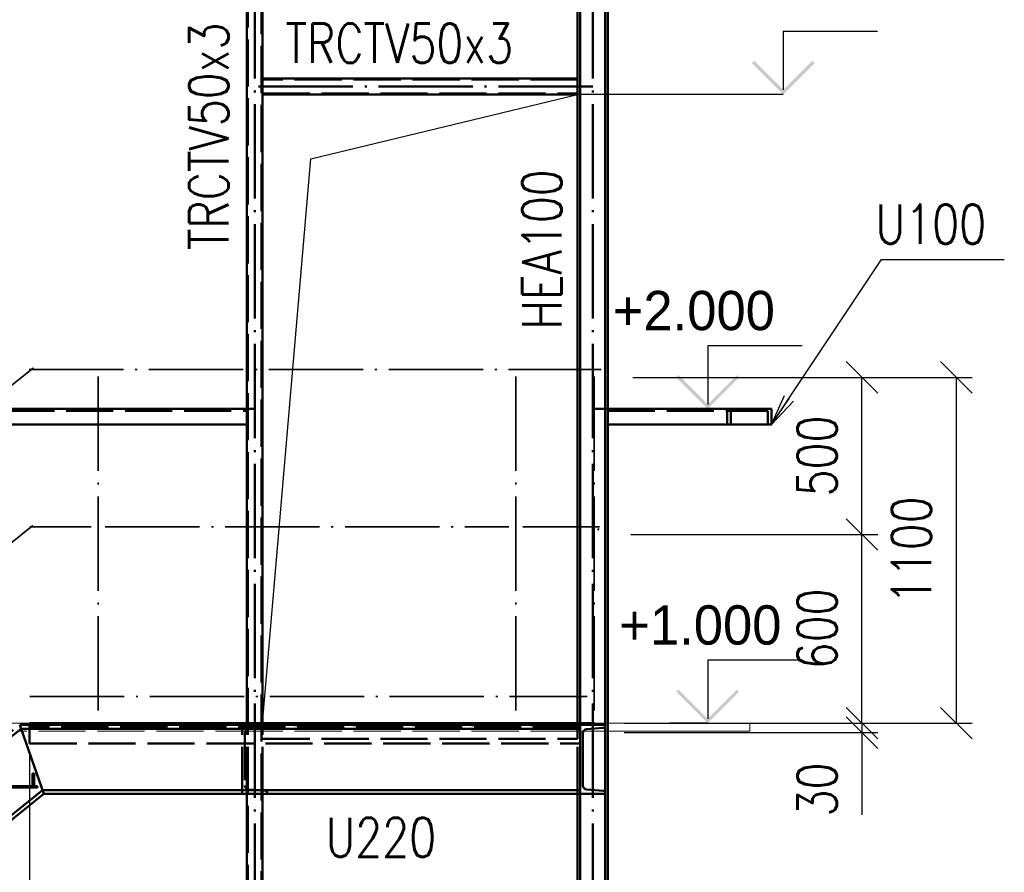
# Paper-space layout 'Layout1' of a CAD drawing. Extents: x -2 to 985, y -36 to 1353.
# Tile 7 of 73: x 144 to 207, y 39 to 93. Entities that reach past the tile are written whole.
import ezdxf

# ---------------------------------------------------------------- set-up
doc = ezdxf.new("R2010")
doc.units = 0
doc.linetypes.add('ACAD_ISO02W100', pattern=[15, 12, -3])
doc.linetypes.add('ACAD_ISO04W100', pattern=[30.5, 24, -3, 0.5, -3])
doc.layers.get('0').update_dxf_attribs({"linetype": 'CONTINUOUS'})
doc.layers.get('DEFPOINTS').update_dxf_attribs({"color": 132, "linetype": 'CONTINUOUS'})
for name, color, linetype, lineweight in [('SS_KOTY', 3, 'CONTINUOUS', 25), ('SS_KOTY-VYSKOVA', 140, 'CONTINUOUS', 25), ('SS_LEMOVÁNÍ', 91, 'CONTINUOUS', 50), ('SS_PLNA_025', 7, 'CONTINUOUS', 25), ('SS_PODKLADY', 9, 'CONTINUOUS', 13), ('SS_POPIS_PROFILU', 13, 'CONTINUOUS', 25), ('SS_SCHODISTE', 30, 'CONTINUOUS', 50), ('SS_SLOUPKY', 131, 'CONTINUOUS', 50), ('SS_SLOUPY', 143, 'CONTINUOUS', 50), ('SS_ZABRADLI', 2, 'CONTINUOUS', 35), ('SS_ZTUŽENÍ', 151, 'CONTINUOUS', 50)]:
    doc.layers.add(name, color=color, linetype=linetype, lineweight=lineweight)
doc.layers.add('SS_PLECHY', color=7, linetype='CONTINUOUS', lineweight=50, true_color=0xb47846)
doc.layers.add('SS_ROSTY', color=7, linetype='CONTINUOUS', lineweight=25, true_color=0xb4d617)
doc.styles.add('ROMANS', font='romans.shx', dxfattribs={"width": 0.8})
doc.styles.add('romans.shx', font='romans.shx', dxfattribs={"height": 5})
doc.dimstyles.new('A-1_(2.5)_50AS', dxfattribs={"dimtxt": 2.5, "dimasz": 2, "dimexe": 1, "dimexo": 2, "dimgap": 0, "dimtad": 0, "dimdec": 1, "dimlfac": 50, "dimrnd": 1, "dimtxsty": 'ROMANS', "dimblk1": 'OBLIQUE', "dimblk2": 'OBLIQUE', "dimsah": 1, "dimcen": 2, "dimclrd": 256, "dimclre": 256, "dimclrt": 256, "dimadec": 1, "dimazin": 2, "dimtfac": 0.714286, "dimtdec": 1, "dimtmove": 0, "dimatfit": 3, "dimldrblk": 'OPEN', "dimfxl": 1, "dimtvp": 1.142857, "dimtfill": 1, "dimtolj": 1, "dimlwd": -1, "dimlwe": -1, "dimarcsym": 0})

# ---------------------------------------------------------------- blocks, each defined once
blk = doc.blocks.new('_Oblique')
at = {"color": 0, "linetype": 'ByBlock', "lineweight": -2}
blk.add_line((-0.5, -0.5), (0.5, 0.5), dxfattribs=at)
blk = doc.blocks.new('*D153')
at = {"layer": 'DEFPOINTS', "color": 0, "transparency": 16777216}
for p in [(144.72, 48.139), (179.74, 47.539), (144.72, 11.304)]:
    blk.add_point(p, dxfattribs=at)
at = {"layer": 'SS_KOTY', "transparency": 16777216}
for p, q in [((144.72, 46.139), (144.72, 10.304)), ((179.74, 45.539), (179.74, 10.304)), ((179.74, 11.304), (144.72, 11.304))]:
    blk.add_line(p, q, dxfattribs=at)
at = {"layer": 'SS_KOTY', "transparency": 16777216, "xscale": 2, "yscale": 2, "zscale": 2, "rotation": 180}
blk.add_blockref('_Oblique', (144.72, 11.304), dxfattribs=at)
at = {"layer": 'SS_KOTY', "transparency": 16777216, "xscale": 2, "yscale": 2, "zscale": 2}
blk.add_blockref('_Oblique', (179.74, 11.304), dxfattribs=at)
at = {"layer": 'SS_KOTY', "transparency": 16777216, "insert": (162.23, 14.161), "char_height": 2.5, "attachment_point": 5, "style": 'ROMANS', "bg_fill": 3, "box_fill_scale": 1.1, "bg_fill_color": 256, "bg_fill_true_color": 13158600, "bg_fill_transparency": 0}
blk.add_mtext('\\A1;1751', dxfattribs=at)
blk = doc.blocks.new('_OPEN')
at = {"color": 0, "linetype": 'ByBlock'}
for p, q in [((-1, 0.167), (0, 0)), ((0, 0), (-1, -0.167)), ((0, 0), (-1, 0))]:
    blk.add_line(p, q, dxfattribs=at)
blk = doc.blocks.new('*D154')
at = {"layer": 'DEFPOINTS', "color": 0, "transparency": 16777216}
for p in [(144.72, 48.139), (123.22, 31.339, -43822.6), (123.22, 11.304)]:
    blk.add_point(p, dxfattribs=at)
at = {"layer": 'SS_KOTY', "transparency": 16777216}
for p, q in [((144.72, 46.139), (144.72, 10.304)), ((123.22, 29.339), (123.22, 10.304)), ((144.72, 11.304), (123.22, 11.304))]:
    blk.add_line(p, q, dxfattribs=at)
at = {"layer": 'SS_KOTY', "transparency": 16777216, "xscale": 2, "yscale": 2, "zscale": 2, "rotation": 180}
blk.add_blockref('_Oblique', (123.22, 11.304), dxfattribs=at)
at = {"layer": 'SS_KOTY', "transparency": 16777216, "xscale": 2, "yscale": 2, "zscale": 2}
blk.add_blockref('_Oblique', (144.72, 11.304), dxfattribs=at)
at = {"layer": 'SS_KOTY', "transparency": 16777216, "insert": (133.97, 14.161), "char_height": 2.5, "attachment_point": 5, "style": 'ROMANS', "bg_fill": 3, "box_fill_scale": 1.1, "bg_fill_color": 256, "bg_fill_true_color": 13158600, "bg_fill_transparency": 0}
blk.add_mtext('\\A1;1075', dxfattribs=at)
blk = doc.blocks.new('*D155')
at = {"layer": 'DEFPOINTS', "color": 0, "transparency": 16777216}
for p in [(180.54, 48.139), (180.54, 47.539, -43822.6), (197.662, 47.539)]:
    blk.add_point(p, dxfattribs=at)
at = {"layer": 'SS_KOTY', "transparency": 16777216}
for p, q in [((182.54, 48.139), (198.662, 48.139)), ((197.662, 48.139), (197.662, 47.539)), ((182.54, 47.539), (198.662, 47.539)), ((197.662, 47.539), (197.662, 42.301))]:
    blk.add_line(p, q, dxfattribs=at)
at = {"layer": 'SS_KOTY', "transparency": 16777216, "xscale": 2, "yscale": 2, "zscale": 2}
for p, rotation in [((197.662, 48.139), 90), ((197.662, 47.539), 270)]:
    blk.add_blockref('_Oblique', p, dxfattribs=dict(at, rotation=rotation))
at = {"layer": 'SS_KOTY', "transparency": 16777216, "insert": (194.805, 43.92), "char_height": 2.5, "attachment_point": 5, "rotation": 90, "style": 'ROMANS', "bg_fill": 3, "box_fill_scale": 1.1, "bg_fill_color": 256, "bg_fill_true_color": 13158600, "bg_fill_transparency": 0}
blk.add_mtext('\\A1;30', dxfattribs=at)
blk = doc.blocks.new('*D156')
at = {"layer": 'DEFPOINTS', "color": 0, "transparency": 16777216}
for p in [(180.96, 60.139, -43823.3), (197.662, 60.139), (180.54, 48.139)]:
    blk.add_point(p, dxfattribs=at)
at = {"layer": 'SS_KOTY', "transparency": 16777216}
for p, q in [((182.96, 60.139), (198.662, 60.139)), ((197.662, 48.139), (197.662, 60.139)), ((182.54, 48.139), (198.662, 48.139))]:
    blk.add_line(p, q, dxfattribs=at)
at = {"layer": 'SS_KOTY', "transparency": 16777216, "xscale": 2, "yscale": 2, "zscale": 2}
for p, rotation in [((197.662, 60.139), 90), ((197.662, 48.139), 270)]:
    blk.add_blockref('_Oblique', p, dxfattribs=dict(at, rotation=rotation))
at = {"layer": 'SS_KOTY', "transparency": 16777216, "insert": (194.805, 54.139), "char_height": 2.5, "attachment_point": 5, "rotation": 90, "style": 'ROMANS', "bg_fill": 3, "box_fill_scale": 1.1, "bg_fill_color": 256, "bg_fill_true_color": 13158600, "bg_fill_transparency": 0}
blk.add_mtext('\\A1;600', dxfattribs=at)
blk = doc.blocks.new('*D157')
at = {"layer": 'DEFPOINTS', "color": 0, "transparency": 16777216}
for p in [(181.085, 70.139, -43823.3), (197.662, 70.139), (180.96, 60.139, -43823.3)]:
    blk.add_point(p, dxfattribs=at)
at = {"layer": 'SS_KOTY', "transparency": 16777216}
for p, q in [((183.085, 70.139), (198.662, 70.139)), ((197.662, 60.139), (197.662, 70.139)), ((182.96, 60.139), (198.662, 60.139))]:
    blk.add_line(p, q, dxfattribs=at)
at = {"layer": 'SS_KOTY', "transparency": 16777216, "xscale": 2, "yscale": 2, "zscale": 2}
for p, rotation in [((197.662, 70.139), 90), ((197.662, 60.139), 270)]:
    blk.add_blockref('_Oblique', p, dxfattribs=dict(at, rotation=rotation))
at = {"layer": 'SS_KOTY', "transparency": 16777216, "insert": (194.805, 65.139), "char_height": 2.5, "attachment_point": 5, "rotation": 90, "style": 'ROMANS', "bg_fill": 3, "box_fill_scale": 1.1, "bg_fill_color": 256, "bg_fill_true_color": 13158600, "bg_fill_transparency": 0}
blk.add_mtext('\\A1;500', dxfattribs=at)
blk = doc.blocks.new('*D158')
at = {"layer": 'DEFPOINTS', "color": 0, "transparency": 16777216}
for p in [(181.085, 70.139, -43823.3), (180.54, 48.139), (203.662, 48.139)]:
    blk.add_point(p, dxfattribs=at)
at = {"layer": 'SS_KOTY', "transparency": 16777216}
for p, q in [((183.085, 70.139), (204.662, 70.139)), ((203.662, 70.139), (203.662, 48.139)), ((182.54, 48.139), (204.662, 48.139))]:
    blk.add_line(p, q, dxfattribs=at)
at = {"layer": 'SS_KOTY', "transparency": 16777216, "xscale": 2, "yscale": 2, "zscale": 2}
for p, rotation in [((203.662, 70.139), 90), ((203.662, 48.139), 270)]:
    blk.add_blockref('_Oblique', p, dxfattribs=dict(at, rotation=rotation))
at = {"layer": 'SS_KOTY', "transparency": 16777216, "insert": (200.805, 59.139), "char_height": 2.5, "attachment_point": 5, "rotation": 90, "style": 'ROMANS', "bg_fill": 3, "box_fill_scale": 1.1, "bg_fill_color": 256, "bg_fill_true_color": 13158600, "bg_fill_transparency": 0}
blk.add_mtext('\\A1;1100', dxfattribs=at)

psp = doc.layouts.get("Layout1")

# ---------------------------------------------------------------- hatches: boundary and pattern name
at = {"layer": 'SS_KOTY-VYSKOVA'}
psp.add_hatch(color=256, dxfattribs=at).paths.add_polyline_path([(190.8027, 90.2809), (190.6613, 90.1395), (192.6613, 88.1395), (194.6613, 90.1395), (194.5199, 90.2809), (192.6613, 88.4223)])

# ---------------------------------------------------------------- linework, layer by layer
for p, q in [((198.6613, 92.1395, -43844.7), (192.6613, 92.1395, -43844.7)), ((192.6613, 92.1395, -43844.7), (192.6613, 88.4223, -43844.7)), ((192.6613, 88.1395), (179.5803, 88.1395)), ((193.8514, 72.1395, -43855.2), (187.8514, 72.1395, -43855.2))]:
    psp.add_line(p, q, dxfattribs=at)
at = {"layer": 'SS_LEMOVÁNÍ', "color": 7, "linetype": 'ACAD_ISO04W100', "ltscale": 0.25}
psp.add_line((159.0397, 68.1395), (127.3397, 68.1395), dxfattribs=at)
at = {"layer": 'SS_LEMOVÁNÍ', "color": 3, "linetype": 'ACAD_ISO02W100', "ltscale": 0.25}
for p, q in [((128.2997, 68.0195), (158.5397, 68.0195)), ((149.5397, 68.1395), (148.6497, 68.1395)), ((148.6497, 67.1395), (149.5397, 67.1395))]:
    psp.add_line(p, q, dxfattribs=at)
at = {"layer": 'SS_LEMOVÁNÍ', "color": 1, "linetype": 'Continuous', "ltscale": 0.25}
for p, q in [((148.6497, 68.1395), (142.4321, 68.1395)), ((158.5397, 68.1395), (149.5397, 68.1395)), ((158.5397, 67.1395), (158.5397, 68.1395)), ((141.1821, 67.1395), (148.6497, 67.1395)), ((149.5397, 67.1395), (158.5397, 67.1395))]:
    psp.add_line(p, q, dxfattribs=at)
at = {"layer": 'SS_SLOUPKY', "color": 1, "linetype": 'Continuous', "ltscale": 0.25}
for p, q in [((158.5397, 71.0845), (158.5397, 106.2195)), ((159.5397, 71.0845), (159.5397, 106.2195)), ((158.5397, 68.1395), (158.5397, 70.1945)), ((159.5397, 60.9595), (159.5397, 70.1945)), ((158.5397, 60.9595), (158.5397, 67.1395)), ((158.5397, 50.8395), (158.5397, 60.3195)), ((159.5397, 50.8395), (159.5397, 60.3195))]:
    psp.add_line(p, q, dxfattribs=at)
at = {"layer": 'SS_SLOUPKY', "color": 3, "linetype": 'ACAD_ISO02W100', "ltscale": 0.25}
for p, q in [((158.5397, 70.1945), (158.5397, 71.0845)), ((159.5397, 70.1945), (159.5397, 71.0845)), ((158.5397, 60.3195), (158.5397, 60.9595)), ((159.5397, 60.3195), (159.5397, 60.9595)), ((158.5397, 48.8395), (158.5397, 50.8395)), ((159.5397, 48.8395), (159.5397, 50.8395))]:
    psp.add_line(p, q, dxfattribs=at)
at = {"layer": 'SS_SLOUPY', "color": 1, "linetype": 'Continuous', "ltscale": 0.25}
for p, q in [((179.5797, 71.0845), (179.5797, 108.1395)), ((179.7397, 71.0845), (179.7397, 108.1395)), ((179.5797, 60.9595), (179.5797, 70.1945)), ((179.7397, 60.9595), (179.7397, 70.1945)), ((179.5797, 50.8395), (179.5797, 60.3195)), ((179.7397, 50.8395), (179.7397, 60.3195))]:
    psp.add_line(p, q, dxfattribs=at)
at = {"layer": 'SS_SLOUPY', "color": 3, "linetype": 'ACAD_ISO02W100', "ltscale": 0.25}
for p, q in [((179.5797, 70.1945), (179.5797, 71.0845)), ((179.7397, 70.1945), (179.7397, 71.0845)), ((179.5797, 60.3195), (179.5797, 60.9595)), ((179.7397, 60.3195), (179.7397, 60.9595)), ((179.5797, 48.8395), (179.5797, 50.8395)), ((179.7397, 48.8395), (179.7397, 50.8395))]:
    psp.add_line(p, q, dxfattribs=at)
at = {"layer": 'SS_ZABRADLI', "color": 7, "linetype": 'ACAD_ISO04W100', "ltscale": 0.25}
for p, q in [((123.6281, 53.6661), (144.9666, 70.737)), ((140.4355, 57.1121), (144.9324, 60.7096)), ((144.7325, 60.6395), (148.6497, 60.6395)), ((149.5397, 60.6395), (175.1947, 60.6395)), ((144.7439, 49.8395), (180.1947, 49.8395))]:
    psp.add_line(p, q, dxfattribs=at)
at = {"layer": 'SS_ZTUŽENÍ', "color": 1, "linetype": 'Continuous', "ltscale": 0.25}
for p, q in [((179.5797, 89.1395), (159.5397, 89.1395)), ((159.5397, 88.1395), (179.5797, 88.1395))]:
    psp.add_line(p, q, dxfattribs=at)
at = {"layer": 'SS_ZTUŽENÍ', "color": 3, "linetype": 'ACAD_ISO02W100', "ltscale": 0.25}
for p, q in [((179.5797, 89.0795), (159.5397, 89.0795)), ((159.5397, 88.1995), (179.5797, 88.1995))]:
    psp.add_line(p, q, dxfattribs=at)
at = {"layer": 'SS_ZTUŽENÍ', "color": 7, "linetype": 'ACAD_ISO04W100', "ltscale": 0.25}
psp.add_line((180.5397, 88.6395), (159.0397, 88.6395), dxfattribs=at)

# ---------------------------------------------------------------- texts
at = {"layer": 'SS_KOTY-VYSKOVA'}
psp.add_text('+2.000', height=2.5, dxfattribs=at).set_placement((181.8095, 73.1395))
at = {"layer": 'SS_POPIS_PROFILU', "color": 13, "style": 'romans.shx', "width": 0.8}
for s, p in [('TRCTV50x3', (160.9985, 90.1395)), ('U100', (198.5292, 78.6345))]:
    psp.add_text(s, height=2.5, dxfattribs=at).set_placement(p)
for s, p in [('TRCTV50x3', (157.3674, 78.2277)), ('HEA100', (178.5587, 73.1725))]:
    psp.add_text(s, height=2.5, rotation=90, dxfattribs=at).set_placement(p)

# ---------------------------------------------------------------- dimensions: what is measured, and where the dimension line sits
at = {"layer": 'SS_KOTY'}
dim = psp.add_linear_dim(base=(144.7197, 11.304), p1=(179.7397, 47.5395), p2=(144.7197, 48.1395), dimstyle='A-1_(2.5)_50AS', dxfattribs=at)
dim.commit()
dim.dimension.update_dxf_attribs({"geometry": '*D153', "text_midpoint": (162.2297, 14.1612)})

# ---------------------------------------------------------------- next in the draw order: linework, layer by layer
at = {"layer": 'SS_LEMOVÁNÍ', "color": 3, "linetype": 'ACAD_ISO02W100', "ltscale": 0.25}
for p, q in [((179.5797, 48.0195), (159.5397, 48.0195)), ((179.5797, 47.1395), (179.5797, 48.1395)), ((159.5397, 47.1395), (179.5797, 47.1395))]:
    psp.add_line(p, q, dxfattribs=at)
at = {"layer": 'SS_PLECHY', "color": 3, "linetype": 'ACAD_ISO02W100', "ltscale": 0.25}
for p, q in [((148.6497, 48.1395), (149.5397, 48.1395)), ((175.1947, 48.1395), (176.0847, 48.1395))]:
    psp.add_line(p, q, dxfattribs=at)
at = {"layer": 'SS_PLECHY', "color": 1, "linetype": 'Continuous', "ltscale": 0.25}
for p, q in [((149.5397, 48.1395), (175.1947, 48.1395)), ((176.0847, 48.1395), (179.7397, 48.1395)), ((179.7397, 48.0395), (179.7397, 48.1395))]:
    psp.add_line(p, q, dxfattribs=at)
at = {"layer": 'SS_PLNA_025'}
psp.add_lwpolyline([(159.5397, 48.1395), (162.6086, 84.0316), (179.5797, 88.1395)], dxfattribs=at)
at = {"layer": 'SS_PODKLADY', "color": 9, "linetype": 'ACAD_ISO02W100', "ltscale": 0.25}
psp.add_line((179.5797, 47.6395), (159.5397, 47.6395), dxfattribs=at)
at = {"layer": 'SS_ROSTY', "color": 3, "linetype": 'ACAD_ISO02W100', "ltscale": 0.25}
for p, q in [((159.5397, 48.0395), (159.5397, 48.1395)), ((179.7197, 48.0395), (179.7197, 48.1395))]:
    psp.add_line(p, q, dxfattribs=at)
at = {"layer": 'SS_SCHODISTE', "color": 3, "linetype": 'ACAD_ISO02W100', "ltscale": 0.25}
for p, q in [((158.2397, 43.6395), (158.2397, 48.0395)), ((159.7293, 47.8446), (158.6498, 47.7583)), ((159.8397, 47.9643), (159.8397, 48.0395)), ((158.4197, 47.5091), (158.4197, 44.1699)), ((158.6498, 43.9207), (159.7293, 43.8343)), ((159.8397, 43.6395), (159.8397, 43.7147))]:
    psp.add_line(p, q, dxfattribs=at)
at = {"layer": 'SS_SCHODISTE', "color": 7, "linetype": 'ACAD_ISO04W100', "ltscale": 0.25}
for p, q in [((158.2397, 48.0395), (158.2397, 48.0395)), ((179.7397, 48.0395), (179.7397, 48.0395))]:
    psp.add_line(p, q, dxfattribs=at)
at = {"layer": 'SS_SCHODISTE', "color": 1, "linetype": 'Continuous', "ltscale": 0.25}
for p, q in [((179.7397, 47.7895), (179.7397, 48.0395)), ((179.7397, 43.8895), (179.7397, 47.7895)), ((179.9197, 44.1699), (179.9197, 47.5091)), ((179.7397, 43.6395), (179.7397, 43.8895))]:
    psp.add_line(p, q, dxfattribs=at)
at = {"layer": 'SS_SCHODISTE', "color": 1, "linetype": 'ACAD_ISO04W100', "ltscale": 0.25}
psp.add_line((162.2297, 47.4395), (162.2297, 47.4395), dxfattribs=at)
at = {"layer": 'SS_SCHODISTE', "color": 3, "linetype": 'ACAD_ISO02W100', "ltscale": 0.25, "extrusion": (-1.16428e-12, 4.82269e-13, -1)}
psp.add_arc((-158.6697, 47.5091), 0.25, 0, 85.426, dxfattribs=at)
at = {"layer": 'SS_SCHODISTE', "color": 3, "linetype": 'ACAD_ISO02W100', "ltscale": 0.25}
for centre, start, end in [((159.7197, 47.9643), 274.574, 0), ((159.7197, 43.7147), 0, 85.426)]:
    psp.add_arc(centre, 0.12, start, end, dxfattribs=at)
at = {"layer": 'SS_SCHODISTE', "color": 1, "linetype": 'Continuous', "ltscale": 0.25, "extrusion": (5.81954e-13, -2.41043e-13, -1)}
psp.add_arc((-180.1697, 47.5091), 0.25, 0, 85.426, dxfattribs=at)
at = {"layer": 'SS_SCHODISTE', "color": 3, "linetype": 'ACAD_ISO02W100', "ltscale": 0.25, "extrusion": (-1.16428e-12, -4.82147e-13, -1)}
psp.add_arc((-158.6697, 44.1699), 0.25, 274.574, 0, dxfattribs=at)
at = {"layer": 'SS_SCHODISTE', "color": 1, "linetype": 'Continuous', "ltscale": 0.25, "extrusion": (5.81954e-13, 2.41165e-13, -1)}
psp.add_arc((-180.1697, 44.1699), 0.25, 274.574, 0, dxfattribs=at)
at = {"layer": 'SS_SLOUPKY', "color": 7, "linetype": 'ACAD_ISO04W100', "ltscale": 0.25}
psp.add_line((159.0397, 28.1395), (159.0397, 108.1395), dxfattribs=at)
at = {"layer": 'SS_SLOUPKY', "color": 3, "linetype": 'ACAD_ISO02W100', "ltscale": 0.25}
for p, q in [((158.5997, 28.6395), (158.5997, 106.2195)), ((159.4797, 106.2195), (159.4797, 28.6395)), ((158.5397, 43.6395), (158.5397, 48.1395)), ((159.5397, 43.6395), (159.5397, 48.0395))]:
    psp.add_line(p, q, dxfattribs=at)
at = {"layer": 'SS_SLOUPKY', "color": 1, "linetype": 'Continuous', "ltscale": 0.25}
for p, q in [((158.5397, 48.1395), (158.5397, 48.8395)), ((159.5397, 48.1395), (159.5397, 48.8395)), ((158.5397, 28.6395), (158.5397, 43.6395)), ((159.5397, 28.6395), (159.5397, 43.6395))]:
    psp.add_line(p, q, dxfattribs=at)
at = {"layer": 'SS_SLOUPY', "color": 1, "linetype": 'Continuous', "ltscale": 0.25}
for p, q in [((179.5797, 48.1395), (179.5797, 48.8395)), ((179.7397, 48.1395), (179.7397, 48.8395)), ((179.5797, 28.7395), (179.5797, 43.6395)), ((179.7397, 28.7395), (179.7397, 43.6395))]:
    psp.add_line(p, q, dxfattribs=at)
at = {"layer": 'SS_SLOUPY', "color": 3, "linetype": 'ACAD_ISO02W100', "ltscale": 0.25}
psp.add_line((179.5797, 43.6395), (179.5797, 47.1395), dxfattribs=at)
at = {"layer": 'SS_ZABRADLI', "color": 7, "linetype": 'ACAD_ISO04W100', "ltscale": 0.25}
for p, q in [((149.0947, 70.1945), (149.0947, 48.0395)), ((175.6397, 70.1945), (175.6397, 48.0395))]:
    psp.add_line(p, q, dxfattribs=at)

# ---------------------------------------------------------------- next in the draw order: texts
at = {"layer": 'SS_POPIS_PROFILU', "color": 13, "style": 'romans.shx', "width": 0.8}
psp.add_text('U220', height=2.5, dxfattribs=at).set_placement((163.5513, 39.6295))

# ---------------------------------------------------------------- next in the draw order: dimensions: what is measured, and where the dimension line sits
at = {"layer": 'SS_KOTY'}
dim = psp.add_linear_dim(base=(197.6617, 47.5395), p1=(180.5397, 48.1395), p2=(180.5397, 47.5395, -43822.6), angle=90, dimstyle='A-1_(2.5)_50AS', dxfattribs=at)
dim.commit()
dim.dimension.update_dxf_attribs({"geometry": '*D155', "text_midpoint": (194.8046, 43.9204)})
dim = psp.add_linear_dim(base=(123.2197, 11.304), p1=(144.7197, 48.1395), p2=(123.2197, 31.3395, -43822.6), dimstyle='A-1_(2.5)_50AS', dxfattribs=at)
dim.commit()
dim.dimension.update_dxf_attribs({"geometry": '*D154', "text_midpoint": (133.9697, 14.1612)})

# ---------------------------------------------------------------- next in the draw order: linework, layer by layer
at = {"layer": 'SS_PLECHY', "color": 1, "linetype": 'Continuous', "ltscale": 0.25}
for q in [(148.6497, 48.1395), (144.7197, 48.0395)]:
    psp.add_line((144.7197, 48.1395), q, dxfattribs=at)
at = {"layer": 'SS_PLECHY', "color": 9, "linetype": 'ACAD_ISO02W100', "ltscale": 0.25}
for p, q in [((145.0197, 44.9395), (144.9197, 44.9395)), ((144.9197, 44.9395), (144.9197, 44.1395)), ((145.0197, 44.1395), (145.0197, 44.9395))]:
    psp.add_line(p, q, dxfattribs=at)
at = {"layer": 'SS_PLECHY', "color": 3, "linetype": 'ACAD_ISO02W100', "ltscale": 0.25}
for p, q in [((145.2197, 44.1395), (139.7197, 44.1395)), ((139.7197, 44.0395), (145.2197, 44.0395)), ((145.2197, 44.0395), (145.2197, 44.1395))]:
    psp.add_line(p, q, dxfattribs=at)
at = {"layer": 'SS_PODKLADY', "color": 9, "linetype": 'Continuous', "ltscale": 0.25}
psp.add_line((140.6354, 48.1395), (144.7197, 48.1395), dxfattribs=at)
at = {"layer": 'SS_PODKLADY', "color": 9, "linetype": 'ACAD_ISO02W100', "ltscale": 0.25}
psp.add_line((159.5397, 47.6395), (143.9949, 47.6395), dxfattribs=at)
at = {"layer": 'SS_SCHODISTE', "color": 7, "linetype": 'ACAD_ISO04W100', "ltscale": 0.25}
for p, q in [((120.4516, 29.125), (144.2197, 48.1395)), ((144.7197, 48.0395), (179.7397, 48.0395)), ((179.7397, 48.0395), (144.7197, 48.0395))]:
    psp.add_line(p, q, dxfattribs=at)
at = {"layer": 'SS_SCHODISTE', "color": 1, "linetype": 'Continuous', "ltscale": 0.25}
for p, q in [((123.4697, 31.2193), (144.1824, 47.7895)), ((144.1824, 47.7895), (144.0947, 48.0395)), ((179.7397, 48.0395), (144.0947, 48.0395)), ((145.6381, 43.6395), (144.1824, 47.7895)), ((144.1824, 47.7895), (179.7397, 47.7895)), ((145.5505, 43.8895), (127.3697, 29.3449)), ((179.7397, 43.8895), (145.5505, 43.8895)), ((181.2293, 43.8343), (180.1498, 43.9207)), ((127.6197, 29.2247), (145.6381, 43.6395)), ((145.6382, 43.6395), (179.7397, 43.6395)), ((179.7397, 43.6395), (181.3397, 43.6395)), ((181.3397, 43.6395), (181.3397, 43.7147))]:
    psp.add_line(p, q, dxfattribs=at)
at = {"layer": 'SS_SCHODISTE', "color": 1, "linetype": 'ACAD_ISO04W100', "ltscale": 0.25}
psp.add_line((144.7197, 48.0395), (179.7397, 48.0395), dxfattribs=at)
at = {"layer": 'SS_SCHODISTE', "color": 3, "linetype": 'ACAD_ISO02W100', "ltscale": 0.25}
for p, q in [((144.7197, 48.0395), (144.7197, 46.8395)), ((179.7397, 47.9395), (144.7197, 47.9395)), ((144.7197, 46.8395), (179.7397, 46.8395))]:
    psp.add_line(p, q, dxfattribs=at)
at = {"layer": 'SS_SCHODISTE', "color": 1, "linetype": 'Continuous', "ltscale": 0.25}
psp.add_arc((181.2197, 43.7147), 0.12, 0, 85.426, dxfattribs=at)
at = {"layer": 'SS_SLOUPY', "color": 1, "linetype": 'Continuous', "ltscale": 0.25}
psp.add_line((181.3397, 28.7395), (181.3397, 43.6395), dxfattribs=at)

# ---------------------------------------------------------------- next in the draw order: dimensions: what is measured, and where the dimension line sits
at = {"layer": 'SS_KOTY'}
dim = psp.add_linear_dim(base=(197.6617, 60.1395), p1=(180.5397, 48.1395), p2=(180.9597, 60.1395, -43823.3), angle=90, dimstyle='A-1_(2.5)_50AS', override={"dimtmove": 1}, dxfattribs=at)
dim.commit()
dim.dimension.update_dxf_attribs({"geometry": '*D156', "text_midpoint": (194.8046, 54.1395)})

# ---------------------------------------------------------------- next in the draw order: dimensions: what is measured, and where the dimension line sits
dim = psp.add_linear_dim(base=(197.6617, 70.1395), p1=(180.9597, 60.1395, -43823.3), p2=(181.0847, 70.1395, -43823.3), angle=90, dimstyle='A-1_(2.5)_50AS', override={"dimtmove": 1}, dxfattribs=at)
dim.commit()
dim.dimension.update_dxf_attribs({"geometry": '*D157', "text_midpoint": (194.8046, 65.1395)})

# ---------------------------------------------------------------- next in the draw order: dimensions: what is measured, and where the dimension line sits
dim = psp.add_linear_dim(base=(203.6617, 48.1395), p1=(181.0847, 70.1395, -43823.3), p2=(180.5397, 48.1395), angle=90, dimstyle='A-1_(2.5)_50AS', override={"dimtmove": 1}, dxfattribs=at)
dim.commit()
dim.dimension.update_dxf_attribs({"geometry": '*D158', "text_midpoint": (200.8046, 59.1395)})

# ---------------------------------------------------------------- next in the draw order: hatches: boundary and pattern name
at = {"layer": 'SS_KOTY-VYSKOVA'}
for points in [[(185.9929, 70.2809), (185.8514, 70.1395), (187.8514, 68.1395), (189.8514, 70.1395), (189.71, 70.2809), (187.8514, 68.4223)], [(185.9929, 50.2809), (185.8514, 50.1395), (187.8514, 48.1395), (189.8514, 50.1395), (189.71, 50.2809), (187.8514, 48.4223)]]:
    psp.add_hatch(color=256, dxfattribs=at).paths.add_polyline_path(points)

# ---------------------------------------------------------------- next in the draw order: linework, layer by layer
for p, q in [((187.8514, 72.1395, -43855.2), (187.8514, 68.4223, -43855.2)), ((187.8514, 68.1395), (191.9138, 68.1395)), ((193.8514, 52.1395, -43850.1), (187.8514, 52.1395, -43850.1)), ((187.8514, 52.1395, -43850.1), (187.8514, 48.4223, -43850.1)), ((187.8514, 48.1395), (185.4398, 48.1395))]:
    psp.add_line(p, q, dxfattribs=at)
at = {"layer": 'SS_LEMOVÁNÍ', "color": 7, "linetype": 'ACAD_ISO04W100', "ltscale": 0.25}
for p, q in [((190.4997, 68.1395), (180.4997, 68.1395)), ((180.5397, 48.1395), (159.0397, 48.1395))]:
    psp.add_line(p, q, dxfattribs=at)
at = {"layer": 'SS_LEMOVÁNÍ', "color": 1, "linetype": 'Continuous', "ltscale": 0.25}
for p, q in [((191.9139, 68.1395), (181.4997, 68.1395)), ((191.9139, 67.1395), (191.9139, 68.1395)), ((181.4997, 67.1395), (191.9139, 67.1395))]:
    psp.add_line(p, q, dxfattribs=at)
at = {"layer": 'SS_LEMOVÁNÍ', "color": 3, "linetype": 'ACAD_ISO02W100', "ltscale": 0.25}
for p, q in [((181.4997, 68.0195), (191.6735, 68.0195)), ((189.0855, 67.1395), (189.0855, 68.1395)), ((189.3259, 67.1395), (189.3259, 68.0195)), ((191.6735, 67.1395), (191.6735, 68.0195))]:
    psp.add_line(p, q, dxfattribs=at)
at = {"layer": 'SS_PODKLADY', "color": 9, "linetype": 'ACAD_ISO02W100', "ltscale": 0.25}
for p, q in [((181.4997, 47.6395), (179.5797, 47.6395)), ((179.7397, 48.1395), (180.2947, 48.1395)), ((180.2947, 48.1395), (181.0847, 48.1395)), ((181.0847, 48.1395), (181.3397, 48.1395)), ((181.3397, 48.1395), (181.4997, 48.1395))]:
    psp.add_line(p, q, dxfattribs=at)
at = {"layer": 'SS_PODKLADY', "color": 9, "linetype": 'Continuous', "ltscale": 0.25}
for p, q in [((181.4997, 48.1395), (181.5397, 48.1395)), ((181.5397, 47.6395), (181.4997, 47.6395)), ((181.5397, 48.1395), (181.6397, 48.1395)), ((181.5397, 48.1395), (181.5397, 47.6395)), ((190.5397, 47.6395), (181.5397, 47.6395)), ((181.6397, 48.1395), (182.0397, 48.1395)), ((182.0397, 48.1395), (182.2397, 48.1395)), ((182.2397, 48.1395), (182.4397, 48.1395)), ((182.4397, 48.1395), (184.2397, 48.1395)), ((184.2397, 48.1395), (184.3397, 48.1395)), ((184.3397, 48.1395), (184.4397, 48.1395)), ((184.4397, 48.1395), (185.0397, 48.1395)), ((185.0397, 48.1395), (185.4397, 48.1395)), ((185.4397, 48.1395), (185.8397, 48.1395)), ((185.8397, 48.1395), (186.0397, 48.1395)), ((186.0397, 48.1395), (186.2397, 48.1395)), ((186.2397, 48.1395), (186.4397, 48.1395)), ((186.4397, 48.1395), (186.5397, 48.1395)), ((186.5397, 48.1395), (186.7397, 48.1395)), ((186.7397, 48.1395), (186.8397, 48.1395)), ((186.8397, 48.1395), (187.0397, 48.1395)), ((187.0397, 48.1395), (187.1397, 48.1395)), ((187.1397, 48.1395), (187.5397, 48.1395)), ((187.5397, 48.1395), (187.7397, 48.1395)), ((187.7397, 48.1395), (187.9397, 48.1395)), ((187.9397, 48.1395), (188.0397, 48.1395)), ((188.0397, 48.1395), (188.2397, 48.1395)), ((188.2397, 48.1395), (188.4397, 48.1395)), ((188.4397, 48.1395), (188.8397, 48.1395)), ((188.8397, 48.1395), (188.9397, 48.1395)), ((188.9397, 48.1395), (189.0397, 48.1395)), ((189.0397, 48.1395), (189.4397, 48.1395)), ((189.4397, 48.1395), (189.5397, 48.1395)), ((189.5397, 48.1395), (189.7397, 48.1395)), ((189.7397, 48.1395), (189.8397, 48.1395)), ((189.8397, 48.1395), (190.2397, 48.1395)), ((190.2397, 48.1395), (190.4397, 48.1395)), ((190.4397, 48.1395), (190.5397, 48.1395)), ((190.5397, 47.6395), (190.5397, 48.1395))]:
    psp.add_line(p, q, dxfattribs=at)
at = {"layer": 'SS_POPIS_PROFILU', "color": 0, "linetype": 'ByBlock'}
for p, q in [((191.9139, 67.1395), (192.7455, 68.9887)), ((191.9139, 67.1395), (193.0229, 68.8039)), ((193.3003, 68.6191), (191.9139, 67.1395))]:
    psp.add_line(p, q, dxfattribs=at)
at = {"layer": 'SS_POPIS_PROFILU', "color": 13}
psp.add_lwpolyline([(191.9139, 67.1395), (198.9064, 77.6345), (206.7159, 77.6345)], dxfattribs=at)
at = {"layer": 'SS_SCHODISTE', "color": 1, "linetype": 'Continuous', "ltscale": 0.25}
for p, q in [((181.3397, 48.0395), (179.7397, 48.0395)), ((180.1498, 47.7583), (181.2293, 47.8446)), ((181.3397, 47.9643), (181.3397, 48.0395))]:
    psp.add_line(p, q, dxfattribs=at)
psp.add_arc((181.2197, 47.9643), 0.12, 274.574, 0, dxfattribs=at)
at = {"layer": 'SS_SLOUPY', "color": 7, "linetype": 'ACAD_ISO04W100', "ltscale": 0.25}
psp.add_line((180.5397, 28.1395), (180.5397, 108.1395), dxfattribs=at)
at = {"layer": 'SS_SLOUPY', "color": 1, "linetype": 'Continuous', "ltscale": 0.25}
for p, q in [((181.3397, 48.0395), (181.3397, 108.1395)), ((181.4997, 28.7395), (181.4997, 108.1395)), ((181.3397, 43.7147), (181.3397, 47.9643))]:
    psp.add_line(p, q, dxfattribs=at)
at = {"layer": 'SS_ZABRADLI', "color": 7, "linetype": 'ACAD_ISO04W100', "ltscale": 0.25}
for p, q in [((144.6887, 70.6395), (181.0847, 70.6395)), ((180.6397, 70.1945), (180.6397, 48.0395)), ((180.6397, 70.1945), (180.6397, 48.0395)), ((176.0847, 60.6395), (180.9597, 60.6395))]:
    psp.add_line(p, q, dxfattribs=at)
at = {"layer": 'SS_ZABRADLI', "color": 1, "linetype": 'Continuous', "ltscale": 0.25}
psp.add_line((180.866, 60.4132), (180.9354, 60.517), dxfattribs=at)

# ---------------------------------------------------------------- next in the draw order: texts
at = {"layer": 'SS_KOTY-VYSKOVA'}
psp.add_text('+1.000', height=2.5, dxfattribs=at).set_placement((182.2262, 53.1395))

doc.saveas('drawing.dxf')
